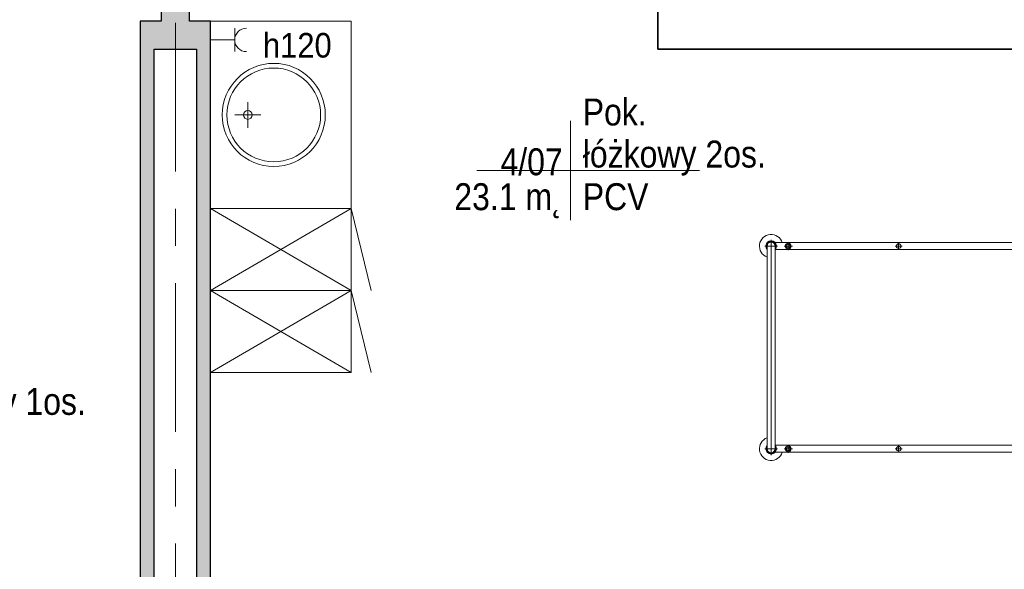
# Model space of a CAD drawing. Header units: centimetres. Extents: x 101 to 4622, y -1383 to 1498.
# Tile 35 of 68: x 2931 to 3351, y -997 to -763. Entities that reach past the tile are written whole.
import ezdxf

# ---------------------------------------------------------------- set-up
doc = ezdxf.new("R2010")
doc.units = ezdxf.units.CM
doc.linetypes.add('Oś', pattern=[111.125, 63.5, -15.875, 15.875, -15.875])
for name, color, linetype, lineweight in [('A-AREA-IDEN', 2, 'Continuous', 18), ('A-WALL', 113, 'Continuous', 25), ('A-WALL-PATT', 111, 'Continuous', 25), ('E-ELE-QPM-IDEN', 2, 'Continuous', 18), ('E-ELEC-EQPM', 71, 'Continuous', 18), ('I-FURN', 30, 'Continuous', 18), ('P-SANR-FIXT', 6, 'Continuous', 18), ('S-GRID', 1, 'Continuous', 18)]:
    doc.layers.add(name, color=color, linetype=linetype, lineweight=lineweight)
doc.styles.add('Arial_13', font='arial.ttf', dxfattribs={"width": 0.9, "height": 10.5})
doc.styles.add('Arial_4', font='arial.ttf', dxfattribs={"width": 0.85, "height": 11.5})

# ---------------------------------------------------------------- blocks, each defined once
blk = doc.blocks.new('łóżko 195x90 typ FAMED _102039_ - łóżko 195x90 typ FAMED _102039_-1233017-4_piętro II PT - projektowany - PPOŻ B')
at = {"layer": 'I-FURN'}
for p, q in [((-43.25, 101.53), (-43.25, 106.98)), ((-43.25, 105.95), (43.25, 105.95)), ((43.25, 101.53), (43.25, 106.98)), ((45.97, 104.25), (-45.98, 104.25)), ((-44.75, -103.1), (-44.75, 102.61)), ((-43.25, 102.55), (43.25, 102.55)), ((-41.75, 102.55), (-41.75, -103.1)), ((41.75, 102.61), (41.75, -103.05)), ((44.75, -103.1), (44.75, 102.61)), ((-45, 96.93), (-41.5, 96.93)), ((-43.25, 95.18), (-43.25, 98.68)), ((45, 96.93), (41.5, 96.93)), ((43.25, 95.18), (43.25, 98.68)), ((-43.25, 48.31), (-43.25, 51.31)), ((43.25, 48.31), (43.25, 51.31)), ((-44.75, 49.81), (-41.75, 49.81)), ((44.75, 49.81), (41.75, 49.81)), ((-44.75, -48.19), (-41.75, -48.19)), ((-43.25, -49.69), (-43.25, -46.69)), ((44.75, -48.19), (41.75, -48.19)), ((43.25, -49.69), (43.25, -46.69)), ((-45, -96.6), (-41.5, -96.6)), ((-43.25, -94.85), (-43.25, -98.35)), ((45, -96.6), (41.5, -96.6)), ((43.25, -94.85), (43.25, -98.35)), ((-45.98, -104.75), (45.97, -104.75)), ((-43.25, -102.02), (-43.25, -107.47)), ((-43.25, -103.05), (43.25, -103.05)), ((43.25, -102.02), (43.25, -107.47)), ((-43.25, -106.45), (43.25, -106.45))]:
    blk.add_line(p, q, dxfattribs=at)
for centre, radius in [((-43.25, 96.93), 1.25), ((-43.25, 96.93), 0.8), ((43.25, 96.93), 1.25), ((43.25, 96.93), 0.8), ((-43.25, 49.81), 1), ((43.25, 49.81), 1), ((-43.25, -48.19), 1), ((43.25, -48.19), 1), ((-43.25, -96.6), 1.25), ((-43.25, -96.6), 0.8), ((43.25, -96.6), 1.25), ((43.25, -96.6), 0.8)]:
    blk.add_circle(centre, radius, dxfattribs=at)
for centre, radius, start, end in [((-43.25, 104.25), 5, 19.8769, 252.5424), ((-43.25, 104.25), 2.23, 49.8221, 310.1779), ((-43.25, 104.25), 1.93, 62.0207, 297.9793), ((-43.25, 104.25), 1.7, 90, 270), ((43.25, 104.25), 5, 287.4576, 160.1231), ((43.25, 104.25), 2.23, 229.8221, 130.1779), ((43.25, 104.25), 1.93, 242.0207, 117.9793), ((43.25, 104.25), 1.7, 270, 90), ((-43.25, -104.75), 5, 107.4576, 340.1231), ((43.25, -104.75), 5, 199.8769, 72.5424), ((-43.25, -104.75), 2.23, 47.6113, 310.1779), ((-43.25, -104.75), 1.93, 62.0207, 297.9793), ((-43.25, -104.75), 1.7, 90, 270), ((43.25, -104.75), 2.23, 229.8221, 130.1779), ((43.25, -104.75), 1.93, 242.0207, 117.9793), ((43.25, -104.75), 1.7, 270, 90)]:
    blk.add_arc(centre, radius, start, end, dxfattribs=at)
blk = doc.blocks.new('szafki szatniowe - szafki bez siedziska-1388320-4_piętro II PT - projektowany - PPOŻ B')
at = {"layer": 'I-FURN'}
for p, q in [((-17.5, 60), (17.5, 68.63)), ((17.5, 60), (52.5, 68.63)), ((17.5, 0), (-17.5, 60)), ((17.5, 60), (-17.5, 0)), ((-17.5, 60), (17.5, 60)), ((-17.5, 0), (-17.5, 60)), ((52.5, 0), (17.5, 60)), ((52.5, 60), (17.5, 0)), ((17.5, 60), (52.5, 60)), ((17.5, 0), (17.5, 60)), ((17.5, 60), (17.5, 0)), ((52.5, 60), (52.5, 0))]:
    blk.add_line(p, q, dxfattribs=at)
blk = doc.blocks.new('Blat - Blat-V10-4_piętro II PT - projektowany - PPOŻ B')
at = {"layer": 'I-FURN'}
for p, q in [((0, -60), (0, 0)), ((80, 0), (80, -60)), ((80, -60), (0, -60))]:
    blk.add_line(p, q, dxfattribs=at)
blk = doc.blocks.new('umywalka okrągła d _44cm stal nierdzewna - Type 1-1345566-4_piętro II PT - projektowany - PPOŻ B')
at = {"layer": 'P-SANR-FIXT'}
for p, q in [((12.5, 13.43), (12.5, 24.43)), ((7, 18.93), (18, 18.93))]:
    blk.add_line(p, q, dxfattribs=at)
for centre, radius in [((12.5, 30), 22), ((12.5, 30), 20), ((12.5, 18.93), 1.9)]:
    blk.add_circle(centre, radius, dxfattribs=at)
blk = doc.blocks.new('gniazdo elektryczne pojedyncze - 120-1492077-4_piętro II PT - projektowany - PPOŻ B')
at = {"layer": 'E-ELEC-EQPM'}
for p, q in [((17.5, 13.33), (7.5, 13.33)), ((12.5, 13.33), (12.5, 3))]:
    blk.add_line(p, q, dxfattribs=at)
blk.add_arc((12.5, 18.33), 5, 180, 0, dxfattribs=at)
blk = doc.blocks.new('METKA_POMIESZCZENIA1 - Rozbudowana - bez ramki-1409110-4_piętro II PT - projektowany - PPOŻ B')
at = {"layer": 'A-AREA-IDEN'}
for p, q in [((0, 0.425), (0, 0)), ((-0.8, 0), (1.1, 0)), ((0, 0), (0, -0.425))]:
    blk.add_line(p, q, dxfattribs=at)

msp = doc.modelspace()

# ---------------------------------------------------------------- hatches: boundary and pattern name
at = {"layer": 'A-WALL-PATT'}
for points in [[(3003.04, -763.38), (3003.04, -602.38), (2991.04, -602.38), (2991.04, -763.38)], [(2982.04, -775.38), (3012.04, -775.38), (3012.04, -763.38), (2982.04, -763.38)], [(2988.04, -1172.38), (2988.04, -775.38), (2982.04, -775.38), (2982.04, -1172.38)], [(3012.04, -1172.38), (3012.04, -775.38), (3006.04, -775.38), (3006.04, -1172.38)]]:
    msp.add_hatch(color=9, dxfattribs=at).paths.add_polyline_path(points, flags=0)

# ---------------------------------------------------------------- linework, layer by layer
at = {"layer": 'A-WALL'}
for p, q in [((2991.04, -602.38), (2991.04, -763.38)), ((3003.04, -763.38), (3003.04, -602.38)), ((2982.04, -763.38), (2982.04, -1172.38)), ((2991.04, -763.38), (2982.04, -763.38)), ((3012.04, -763.38), (3003.04, -763.38)), ((3012.04, -1172.38), (3012.04, -763.38)), ((2988.04, -1172.38), (2988.04, -775.38)), ((2988.04, -775.38), (3006.04, -775.38)), ((3006.04, -775.38), (3006.04, -1172.38))]:
    msp.add_line(p, q, dxfattribs=at)
at = {"layer": 'A-WALL', "color": 7, "lineweight": 35}
for p, q in [((3203.04, -749.68), (3203.04, -775.38)), ((3203.04, -775.38), (3467.04, -775.38))]:
    msp.add_line(p, q, dxfattribs=at)
at = {"layer": 'S-GRID', "linetype": 'Oś'}
msp.add_line((2997.04, -1383.2), (2997.04, 1438.12), dxfattribs=at)

# ---------------------------------------------------------------- block references
at = {"layer": 'A-AREA-IDEN', "xscale": 49.99999999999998, "yscale": 49.99999999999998, "zscale": 49.99999999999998}
msp.add_blockref('METKA_POMIESZCZENIA1 - Rozbudowana - bez ramki-1409110-4_piętro II PT - projektowany - PPOŻ B', (3165.72, -827.11), dxfattribs=at)
at = {"layer": 'E-ELEC-EQPM', "rotation": 270.0000000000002}
msp.add_blockref('gniazdo elektryczne pojedyncze - 120-1492077-4_piętro II PT - projektowany - PPOŻ B', (3009.04, -758.88), dxfattribs=at)
at = {"layer": 'I-FURN'}
for name, p, rotation in [('Blat - Blat-V10-4_piętro II PT - projektowany - PPOŻ B', (3012.04, -843.38), 90.00000000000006), ('szafki szatniowe - szafki bez siedziska-1388320-4_piętro II PT - projektowany - PPOŻ B', (3012.04, -860.88), 269.9999999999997), ('łóżko 195x90 typ FAMED _102039_ - łóżko 195x90 typ FAMED _102039_-1233017-4_piętro II PT - projektowany - PPOŻ B', (3355.6, -902.63), 89.99999999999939)]:
    msp.add_blockref(name, p, dxfattribs=dict(at, rotation=rotation))
at = {"layer": 'P-SANR-FIXT', "rotation": 270.0000000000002}
msp.add_blockref('umywalka okrągła d _44cm stal nierdzewna - Type 1-1345566-4_piętro II PT - projektowany - PPOŻ B', (3009.04, -790.88), dxfattribs=at)

# ---------------------------------------------------------------- texts
at = {"layer": 'A-AREA-IDEN', "char_height": 11.5, "line_spacing_factor": 0.936439, "style": 'Arial_4'}
for s, insert, width, attachment_point in [('\\pt42.49997,84.99995,127.50004,170.00002,212.49999,254.99996,297.50005,340.00003,382.5,424.99998,467.49995,510.00004,552.50002,594.99999,637.49997,679.99994,722.50003,765.00001,807.49998,849.99996,892.50005,935.00002,977.5,1019.99998,1062.49995,1105.00004,1147.50002,1189.99999,1232.49997,1275.00006,1317.50003,1360.00001;Pok.\\Płóżkowy 2os.', (3170.93, -829.31), 77.0525, 7), ('\\pxqr,t3.69565,7.3913,11.08696,14.78261,18.47826,22.17391,25.86957,29.56522,33.26087,36.95652,40.65217,44.34783,48.04348,51.73913,55.43478,59.13043,62.82609,66.52174,70.21739,73.91304,77.6087,81.30435,85,88.69565,92.3913,96.08696,99.78261,103.47826,107.17391,110.86957,114.56522,118.26087;{4/07}', (3162.39, -829.31), 26.435, 9), ('\\pt42.49997,84.99995,127.50004,170.00002,212.49999,254.99996,297.50005,340.00003,382.5,424.99998,467.49995,510.00004,552.50002,594.99999,637.49997,679.99994,722.50003,765.00001,807.49998,849.99996,892.50005,935.00002,977.5,1019.99998,1062.49995,1105.00004,1147.50002,1189.99999,1232.49997,1275.00006,1317.50003,1360.00001;23.1 m˛', (3162.39, -832.54), 45.815, 3), ('\\pxt3.69565,7.3913,11.08696,14.78261,18.47826,22.17391,25.86957,29.56522,33.26087,36.95652,40.65217,44.34783,48.04348,51.73913,55.43478,59.13043,62.82609,66.52174,70.21739,73.91304,77.6087,81.30435,85,88.69565,92.3913,96.08696,99.78261,103.47826,107.17391,110.86957,114.56522,118.26087;{PCV}', (3170.93, -832.54), 28.135, 1), ('\\pt42.49997,84.99995,127.50004,170.00002,212.49999,254.99996,297.50005,340.00003,382.5,424.99998,467.49995,510.00004,552.50002,594.99999,637.49997,679.99994,722.50003,765.00001,807.49998,849.99996,892.50005,935.00002,977.5,1019.99998,1062.49995,1105.00004,1147.50002,1189.99999,1232.49997,1275.00006,1317.50003,1360.00001;Pok.\\Płóżkowy 1os.', (2880.66, -934.87), 77.0525, 7)]:
    msp.add_mtext(s, dxfattribs=dict(at, insert=insert, width=width, attachment_point=attachment_point))
at = {"layer": 'E-ELE-QPM-IDEN', "insert": (3049.09, -773.74), "char_height": 10.5, "width": 30.06, "attachment_point": 5, "line_spacing_factor": 0.936439, "style": 'Arial_13'}
msp.add_mtext('\\pxqc,t5.35714,10.71429,16.07143,21.42857,26.78571,32.14286,37.5,42.85714,48.21429,53.57143,58.92857,64.28571,69.64286,75,80.35714,85.71429,91.07143,96.42857,101.78571,107.14286,112.5,117.85714,123.21429,128.57143,133.92857,139.28571,144.64286,150,155.35714,160.71429,166.07143,171.42857;{h120}', dxfattribs=at)

doc.saveas('drawing.dxf')
